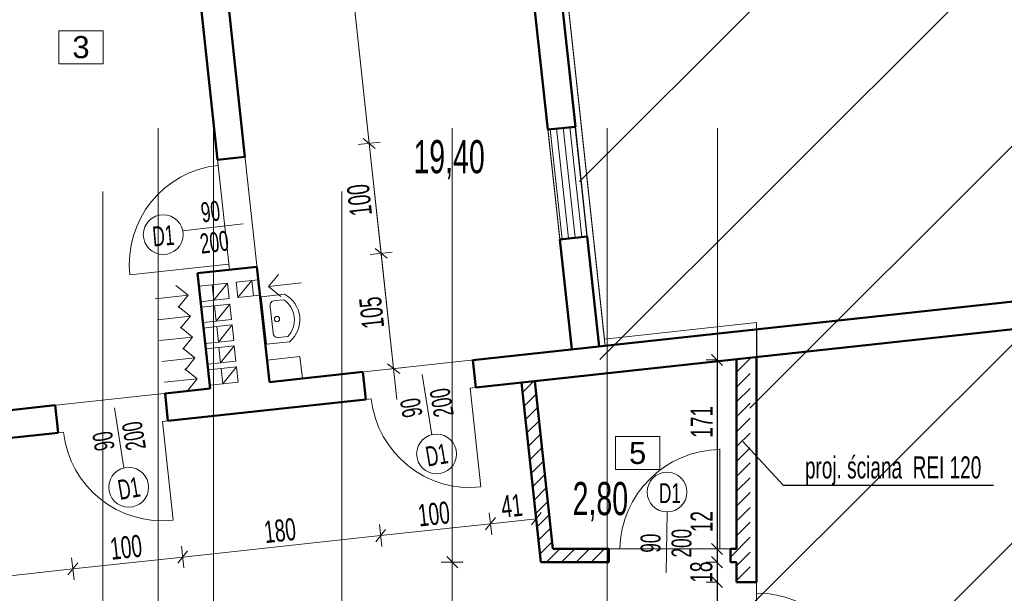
# Model space of a CAD drawing. Header units: millimetres. Extents: x 72202 to 304796, y 21658 to 519946.
# Tile 55 of 95: x 195580 to 196471, y 221999 to 222518. Entities that reach past the tile are written whole.
import ezdxf

# ---------------------------------------------------------------- set-up
doc = ezdxf.new("R2010")
doc.units = ezdxf.units.MM
doc.layers.get('Defpoints').update_dxf_attribs({"color": 3})
for name, color, linetype, lineweight in [('DRZWI I OKNA OPISY', 30, 'Continuous', 9), ('kreskowanie', 9, 'Continuous', 5), ('linia - gruba - projektowana', 170, 'Continuous', 50), ('linia - kreskowanie', 9, 'Continuous', 5), ('linia - meble', 5, 'Continuous', 9), ('linia - rzut - gruba - istn.', 250, 'Continuous', 50), ('LINIA CIENKA', 7, 'Continuous', 13), ('LINIA KRESKOWANIE', 9, 'Continuous', 5), ('LINIA WYMIAROWANIE', 1, 'Continuous', 9), ('OPISY', 251, 'Continuous', 9)]:
    doc.layers.add(name, color=color, linetype=linetype, lineweight=lineweight)
doc.layers.add('LINIA-NIE DRUKOWAĆ', color=3, linetype='Continuous', lineweight=20, plot=False)
doc.styles.add('simplex', font='arial.ttf')
doc.styles.get("Standard").update_dxf_attribs({"font": 'ARIALN.TTF', "width": 0.75})
doc.linetypes.add('GRADZINOWANIE', pattern='A,0.00254,-2.54,[134,ltypeshp.shx,S=2.54,R=0,X=-2.54,Y=0],-5.08,[134,ltypeshp.shx,S=2.54,R=180,X=2.54,Y=0],-2.54', length=10.16254)
doc.dimstyles.new('sebek100', dxfattribs={"dimtxt": 17, "dimasz": 10, "dimexe": 10, "dimexo": 20, "dimgap": 4, "dimtad": 1, "dimrnd": 0.5, "dimtxsty": 'Standard', "dimblk": 'OBLIQUE', "dimcen": 8, "dimclre": 1, "dimazin": 0, "dimtm": 1e-09, "dimtfac": 1, "dimtix": 1, "dimtmove": 1, "dimatfit": 3, "dimldrblk": 'zas', "dimfxl": 0, "dimtolj": 2, "dimlwd": -1, "dimlwe": -1, "dimarcsym": 0})

# ---------------------------------------------------------------- blocks, each defined once
blk = doc.blocks.new('_Oblique')
at = {"color": 0, "linetype": 'ByBlock', "lineweight": -2}
blk.add_line((-0.5, -0.5), (0.5, 0.5), dxfattribs=at)
blk = doc.blocks.new('*D257')
at = {"layer": 'Defpoints', "color": 0, "lineweight": -3, "ltscale": 1.2}
for p in [(195765.29, 231441.87), (195765.29, 52077.93), (195793.29, 52077.93)]:
    blk.add_point(p, dxfattribs=at)
at = {"layer": 'LINIA WYMIAROWANIE', "color": 1, "ltscale": 1.2}
for p, q in [((195765.29, 52082.93), (195765.29, 52067.93)), ((195793.29, 52077.93), (195793.29, 52067.93))]:
    blk.add_line(p, q, dxfattribs=at)
at = {"layer": 'LINIA WYMIAROWANIE', "color": 0, "ltscale": 1.2}
blk.add_line((195793.29, 52077.93), (195765.29, 52077.93), dxfattribs=at)
at = {"layer": 'LINIA WYMIAROWANIE', "color": 0, "ltscale": 1.2, "xscale": 10, "yscale": 10, "zscale": 10, "rotation": 180}
blk.add_blockref('_Oblique', (195765.29, 52077.93), dxfattribs=at)
at = {"layer": 'LINIA WYMIAROWANIE', "color": 0, "ltscale": 1.2, "xscale": 10, "yscale": 10, "zscale": 10}
blk.add_blockref('_Oblique', (195793.29, 52077.93), dxfattribs=at)
at = {"layer": 'LINIA WYMIAROWANIE', "color": 0, "lineweight": -3, "ltscale": 1.2, "insert": (195779.29, 52091.12), "char_height": 18, "attachment_point": 5}
blk.add_mtext('\\A2;28', dxfattribs=at)
blk = doc.blocks.new('zas')
blk = doc.blocks.new('*D405')
at = {"layer": 'Defpoints', "color": 0, "lineweight": -3, "ltscale": 4}
for p in [(196228.29, 222209.94), (196210.8, 222038.85), (196228.29, 222038.85)]:
    blk.add_point(p, dxfattribs=at)
at = {"layer": 'LINIA WYMIAROWANIE', "ltscale": 4}
for p, q in [((196210.8, 222209.94), (196200.8, 222209.94)), ((196210.8, 222038.85), (196200.8, 222038.85))]:
    blk.add_line(p, q, dxfattribs=at)
at = {"layer": 'LINIA WYMIAROWANIE', "color": 0, "ltscale": 4}
blk.add_line((196210.8, 222209.94), (196210.8, 222038.85), dxfattribs=at)
at = {"layer": 'LINIA WYMIAROWANIE', "color": 0, "ltscale": 4, "xscale": 10, "yscale": 10, "zscale": 10}
for p, rotation in [((196210.8, 222209.94), 90), ((196210.8, 222038.85), 270)]:
    blk.add_blockref('_Oblique', p, dxfattribs=dict(at, rotation=rotation))
at = {"layer": 'LINIA WYMIAROWANIE', "color": 0, "lineweight": -3, "ltscale": 4, "insert": (196196.76, 222153.85), "char_height": 20, "attachment_point": 5, "rotation": 90}
blk.add_mtext('\\A2;171', dxfattribs=at)
blk = doc.blocks.new('*D406')
at = {"layer": 'Defpoints', "color": 0, "lineweight": -3, "ltscale": 4}
for p in [(196228.29, 222038.85), (196210.8, 222026.85), (196228.29, 222026.85)]:
    blk.add_point(p, dxfattribs=at)
at = {"layer": 'LINIA WYMIAROWANIE', "color": 0, "ltscale": 4}
for p, q in [((196210.8, 222075.72), (196210.8, 222038.85)), ((196210.8, 222038.85), (196210.8, 222026.85))]:
    blk.add_line(p, q, dxfattribs=at)
at = {"layer": 'LINIA WYMIAROWANIE', "ltscale": 4}
for p, q in [((196210.8, 222038.85), (196200.8, 222038.85)), ((196210.8, 222026.85), (196200.8, 222026.85))]:
    blk.add_line(p, q, dxfattribs=at)
at = {"layer": 'LINIA WYMIAROWANIE', "color": 0, "ltscale": 4, "xscale": 10, "yscale": 10, "zscale": 10}
for p, rotation in [((196210.8, 222038.85), 90), ((196210.8, 222026.85), 270)]:
    blk.add_blockref('_Oblique', p, dxfattribs=dict(at, rotation=rotation))
at = {"layer": 'LINIA WYMIAROWANIE', "color": 0, "lineweight": -3, "ltscale": 4, "insert": (196196.76, 222063.54), "char_height": 20, "attachment_point": 5, "rotation": 90}
blk.add_mtext('\\A2;12', dxfattribs=at)
blk = doc.blocks.new('*D407')
at = {"layer": 'Defpoints', "color": 0, "lineweight": -3, "ltscale": 4}
for p in [(196228.29, 222026.85), (196210.8, 222008.85), (196228.29, 222008.85)]:
    blk.add_point(p, dxfattribs=at)
at = {"layer": 'LINIA WYMIAROWANIE', "color": 0, "ltscale": 4}
for p, q in [((196210.8, 222026.85), (196210.8, 222036.85)), ((196210.8, 222026.85), (196210.8, 222008.85)), ((196210.8, 222008.85), (196210.8, 221998.85))]:
    blk.add_line(p, q, dxfattribs=at)
at = {"layer": 'LINIA WYMIAROWANIE', "ltscale": 4}
for p, q in [((196210.8, 222026.85), (196200.8, 222026.85)), ((196210.8, 222008.85), (196200.8, 222008.85))]:
    blk.add_line(p, q, dxfattribs=at)
at = {"layer": 'LINIA WYMIAROWANIE', "color": 0, "ltscale": 4, "xscale": 10, "yscale": 10, "zscale": 10}
for p, rotation in [((196210.8, 222026.85), 270), ((196210.8, 222008.85), 90)]:
    blk.add_blockref('_Oblique', p, dxfattribs=dict(at, rotation=rotation))
at = {"layer": 'LINIA WYMIAROWANIE', "color": 0, "lineweight": -3, "ltscale": 4, "insert": (196196.59, 222017.85), "char_height": 20, "attachment_point": 5, "rotation": 90}
blk.add_mtext('\\A2;18', dxfattribs=at)
blk = doc.blocks.new('*D408')
at = {"layer": 'Defpoints', "color": 0, "lineweight": -3, "ltscale": 4}
for p in [(196228.29, 222008.85), (196210.8, 221898.85), (196228.29, 221898.85)]:
    blk.add_point(p, dxfattribs=at)
at = {"layer": 'LINIA WYMIAROWANIE', "ltscale": 4}
for p, q in [((196210.8, 222008.85), (196200.8, 222008.85)), ((196210.8, 221898.85), (196200.8, 221898.85))]:
    blk.add_line(p, q, dxfattribs=at)
at = {"layer": 'LINIA WYMIAROWANIE', "color": 0, "ltscale": 4}
blk.add_line((196210.8, 222008.85), (196210.8, 221898.85), dxfattribs=at)
at = {"layer": 'LINIA WYMIAROWANIE', "color": 0, "ltscale": 4, "xscale": 10, "yscale": 10, "zscale": 10}
for p, rotation in [((196210.8, 222008.85), 90), ((196210.8, 221898.85), 270)]:
    blk.add_blockref('_Oblique', p, dxfattribs=dict(at, rotation=rotation))
at = {"layer": 'LINIA WYMIAROWANIE', "color": 0, "lineweight": -3, "ltscale": 4, "insert": (196196.59, 221953.85), "char_height": 20, "attachment_point": 5, "rotation": 90}
blk.add_mtext('\\A2;110', dxfattribs=at)
blk = doc.blocks.new('*D439')
at = {"layer": 'Defpoints', "color": 0, "lineweight": -3, "ltscale": 4}
for p in [(195971.29, 222026.85), (196033.92, 222026.85), (196034.62, 221808.85)]:
    blk.add_point(p, dxfattribs=at)
at = {"layer": 'LINIA WYMIAROWANIE', "ltscale": 4}
for p, q in [((195981.29, 222026.85), (195961.29, 222026.85)), ((195981.29, 221808.85), (195961.29, 221808.85))]:
    blk.add_line(p, q, dxfattribs=at)
at = {"layer": 'LINIA WYMIAROWANIE', "color": 0, "ltscale": 4}
blk.add_line((195971.29, 221808.85), (195971.29, 222026.85), dxfattribs=at)
at = {"layer": 'LINIA WYMIAROWANIE', "color": 0, "ltscale": 4, "xscale": 10, "yscale": 10, "zscale": 10}
for p, rotation in [((195971.29, 222026.85), 90), ((195971.29, 221808.85), 270)]:
    blk.add_blockref('_Oblique', p, dxfattribs=dict(at, rotation=rotation))
at = {"layer": 'LINIA WYMIAROWANIE', "color": 0, "lineweight": -3, "ltscale": 4, "insert": (195957.08, 221917.85), "char_height": 20, "attachment_point": 5, "rotation": 90}
blk.add_mtext('\\A2;218', dxfattribs=at)
blk = doc.blocks.new('*D440')
at = {"layer": 'Defpoints', "color": 0, "lineweight": -3, "ltscale": 4}
for p in [(196033.98, 222189.43), (195992.53, 222184.94), (196005.89, 222061.66)]:
    blk.add_point(p, dxfattribs=at)
at = {"layer": 'LINIA WYMIAROWANIE', "ltscale": 4}
for p, q in [((196004.81, 222071.6), (196006.96, 222051.72)), ((196046.26, 222076.09), (196048.41, 222056.21))]:
    blk.add_line(p, q, dxfattribs=at)
at = {"layer": 'LINIA WYMIAROWANIE', "color": 0, "ltscale": 4}
blk.add_line((196047.34, 222066.15), (196005.89, 222061.66), dxfattribs=at)
at = {"layer": 'LINIA WYMIAROWANIE', "color": 0, "ltscale": 4, "xscale": 10, "yscale": 10, "zscale": 10}
for p, rotation in [((196047.34, 222066.15), 6.182017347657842), ((196005.89, 222061.66), 186.1820173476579)]:
    blk.add_blockref('_Oblique', p, dxfattribs=dict(at, rotation=rotation))
at = {"layer": 'LINIA WYMIAROWANIE', "color": 0, "lineweight": -3, "ltscale": 4, "insert": (196025.1, 222077.87), "char_height": 20, "attachment_point": 5, "rotation": 6.18202}
blk.add_mtext('\\A2;41', dxfattribs=at)
blk = doc.blocks.new('*D441')
at = {"layer": 'Defpoints', "color": 0, "lineweight": -3, "ltscale": 4}
for p in [(195891.77, 222186.6), (195992.53, 222184.94), (195906.47, 222050.89)]:
    blk.add_point(p, dxfattribs=at)
at = {"layer": 'LINIA WYMIAROWANIE', "ltscale": 4}
for p, q in [((196004.81, 222071.6), (196006.96, 222051.72)), ((195905.39, 222060.83), (195907.55, 222040.95))]:
    blk.add_line(p, q, dxfattribs=at)
at = {"layer": 'LINIA WYMIAROWANIE', "color": 0, "ltscale": 4}
blk.add_line((196005.89, 222061.66), (195906.47, 222050.89), dxfattribs=at)
at = {"layer": 'LINIA WYMIAROWANIE', "color": 0, "ltscale": 4, "xscale": 10, "yscale": 10, "zscale": 10}
for p, rotation in [((196005.89, 222061.66), 6.18201734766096), ((195906.47, 222050.89), 186.182017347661)]:
    blk.add_blockref('_Oblique', p, dxfattribs=dict(at, rotation=rotation))
at = {"layer": 'LINIA WYMIAROWANIE', "color": 0, "lineweight": -3, "ltscale": 4, "insert": (195954.65, 222070.41), "char_height": 20, "attachment_point": 5, "rotation": 6.18202}
blk.add_mtext('\\A2;100', dxfattribs=at)
blk = doc.blocks.new('*D442')
at = {"layer": 'Defpoints', "color": 0, "lineweight": -3, "ltscale": 4}
for p in [(195891.77, 222186.6), (195712.85, 222167.22), (195727.55, 222031.51)]:
    blk.add_point(p, dxfattribs=at)
at = {"layer": 'LINIA WYMIAROWANIE', "ltscale": 4}
for p, q in [((195905.39, 222060.83), (195907.55, 222040.95)), ((195726.47, 222041.45), (195728.63, 222021.57))]:
    blk.add_line(p, q, dxfattribs=at)
at = {"layer": 'LINIA WYMIAROWANIE', "color": 0, "ltscale": 4}
blk.add_line((195906.47, 222050.89), (195727.55, 222031.51), dxfattribs=at)
at = {"layer": 'LINIA WYMIAROWANIE', "color": 0, "ltscale": 4, "xscale": 10, "yscale": 10, "zscale": 10}
for p, rotation in [((195906.47, 222050.89), 6.18201734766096), ((195727.55, 222031.51), 186.182017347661)]:
    blk.add_blockref('_Oblique', p, dxfattribs=dict(at, rotation=rotation))
at = {"layer": 'LINIA WYMIAROWANIE', "color": 0, "lineweight": -3, "ltscale": 4, "insert": (195815.48, 222055.33), "char_height": 20, "attachment_point": 5, "rotation": 6.18202}
blk.add_mtext('\\A2;180', dxfattribs=at)
blk = doc.blocks.new('*D443')
at = {"layer": 'Defpoints', "color": 0, "lineweight": -3, "ltscale": 4}
for p in [(195712.85, 222167.22), (195613.43, 222156.45), (195628.13, 222020.74)]:
    blk.add_point(p, dxfattribs=at)
at = {"layer": 'LINIA WYMIAROWANIE', "ltscale": 4}
for p, q in [((195726.47, 222041.45), (195728.63, 222021.57)), ((195627.05, 222030.69), (195629.21, 222010.8))]:
    blk.add_line(p, q, dxfattribs=at)
at = {"layer": 'LINIA WYMIAROWANIE', "color": 0, "ltscale": 4}
blk.add_line((195727.55, 222031.51), (195628.13, 222020.74), dxfattribs=at)
at = {"layer": 'LINIA WYMIAROWANIE', "color": 0, "ltscale": 4, "xscale": 10, "yscale": 10, "zscale": 10}
for p, rotation in [((195727.55, 222031.51), 6.18201734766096), ((195628.13, 222020.74), 186.182017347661)]:
    blk.add_blockref('_Oblique', p, dxfattribs=dict(at, rotation=rotation))
at = {"layer": 'LINIA WYMIAROWANIE', "color": 0, "lineweight": -3, "ltscale": 4, "insert": (195676.31, 222040.26), "char_height": 20, "attachment_point": 5, "rotation": 6.18202}
blk.add_mtext('\\A2;100', dxfattribs=at)
blk = doc.blocks.new('*D444')
at = {"layer": 'Defpoints', "color": 0, "lineweight": -3, "ltscale": 4}
for p in [(195613.43, 222156.45), (195298.79, 222109.8), (195312.15, 221986.52)]:
    blk.add_point(p, dxfattribs=at)
at = {"layer": 'LINIA WYMIAROWANIE', "ltscale": 4}
for p, q in [((195627.05, 222030.69), (195629.21, 222010.8)), ((195311.07, 221996.46), (195313.22, 221976.58))]:
    blk.add_line(p, q, dxfattribs=at)
at = {"layer": 'LINIA WYMIAROWANIE', "color": 0, "ltscale": 4}
blk.add_line((195628.13, 222020.74), (195312.15, 221986.52), dxfattribs=at)
at = {"layer": 'LINIA WYMIAROWANIE', "color": 0, "ltscale": 4, "xscale": 10, "yscale": 10, "zscale": 10}
for p, rotation in [((195628.13, 222020.74), 6.18201734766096), ((195312.15, 221986.52), 186.182017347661)]:
    blk.add_blockref('_Oblique', p, dxfattribs=dict(at, rotation=rotation))
at = {"layer": 'LINIA WYMIAROWANIE', "color": 0, "lineweight": -3, "ltscale": 4, "insert": (195468.61, 222017.76), "char_height": 20, "attachment_point": 5, "rotation": 6.18202}
blk.add_mtext('\\A2;317', dxfattribs=at)
blk = doc.blocks.new('*D448')
at = {"layer": 'Defpoints', "color": 0, "lineweight": -3, "ltscale": 4}
for p in [(195737.08, 222825.41), (195896.18, 222405.85), (195783.84, 222393.68)]:
    blk.add_point(p, dxfattribs=at)
at = {"layer": 'LINIA WYMIAROWANIE', "color": 1, "ltscale": 4}
for p, q in [((195839.48, 222836.5), (195859.36, 222838.65)), ((195886.24, 222404.78), (195906.13, 222406.93))]:
    blk.add_line(p, q, dxfattribs=at)
at = {"layer": 'LINIA WYMIAROWANIE', "color": 0, "ltscale": 4}
blk.add_line((195849.42, 222837.58), (195896.18, 222405.85), dxfattribs=at)
at = {"layer": 'LINIA WYMIAROWANIE', "color": 0, "ltscale": 4, "xscale": 10, "yscale": 10, "zscale": 10}
for p, rotation in [((195849.42, 222837.58), 96.18201734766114), ((195896.18, 222405.85), 276.1820173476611)]:
    blk.add_blockref('_Oblique', p, dxfattribs=dict(at, rotation=rotation))
at = {"layer": 'LINIA WYMIAROWANIE', "color": 0, "lineweight": -3, "ltscale": 4, "insert": (195858.67, 222620.19), "char_height": 20, "attachment_point": 5, "rotation": 96.18202}
blk.add_mtext('\\A2;434', dxfattribs=at)
blk = doc.blocks.new('*D449')
at = {"layer": 'Defpoints', "color": 0, "lineweight": -3, "ltscale": 4}
for p in [(195783.84, 222393.68), (195906.95, 222306.43), (195794.61, 222294.27)]:
    blk.add_point(p, dxfattribs=at)
at = {"layer": 'LINIA WYMIAROWANIE', "color": 1, "ltscale": 4}
for p, q in [((195886.24, 222404.78), (195906.13, 222406.93)), ((195897.01, 222305.36), (195916.89, 222307.51))]:
    blk.add_line(p, q, dxfattribs=at)
at = {"layer": 'LINIA WYMIAROWANIE', "color": 0, "ltscale": 4}
blk.add_line((195896.18, 222405.85), (195906.95, 222306.43), dxfattribs=at)
at = {"layer": 'LINIA WYMIAROWANIE', "color": 0, "ltscale": 4, "xscale": 10, "yscale": 10, "zscale": 10}
for p, rotation in [((195896.18, 222405.85), 96.18201734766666), ((195906.95, 222306.43), 276.1820173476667)]:
    blk.add_blockref('_Oblique', p, dxfattribs=dict(at, rotation=rotation))
at = {"layer": 'LINIA WYMIAROWANIE', "color": 0, "lineweight": -3, "ltscale": 4, "insert": (195887.44, 222354.61), "char_height": 20, "attachment_point": 5, "rotation": 96.18202}
blk.add_mtext('\\A2;100', dxfattribs=at)
blk = doc.blocks.new('*D450')
at = {"layer": 'Defpoints', "color": 0, "lineweight": -3, "ltscale": 4}
for p in [(195794.61, 222294.27), (195918.26, 222202.05), (195805.92, 222189.88)]:
    blk.add_point(p, dxfattribs=at)
at = {"layer": 'LINIA WYMIAROWANIE', "color": 1, "ltscale": 4}
for p, q in [((195897.01, 222305.36), (195916.89, 222307.51)), ((195908.32, 222200.97), (195928.2, 222203.12))]:
    blk.add_line(p, q, dxfattribs=at)
at = {"layer": 'LINIA WYMIAROWANIE', "color": 0, "ltscale": 4}
blk.add_line((195906.95, 222306.43), (195918.26, 222202.05), dxfattribs=at)
at = {"layer": 'LINIA WYMIAROWANIE', "color": 0, "ltscale": 4, "xscale": 10, "yscale": 10, "zscale": 10}
for p, rotation in [((195906.95, 222306.43), 96.18201734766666), ((195918.26, 222202.05), 276.1820173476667)]:
    blk.add_blockref('_Oblique', p, dxfattribs=dict(at, rotation=rotation))
at = {"layer": 'LINIA WYMIAROWANIE', "color": 0, "lineweight": -3, "ltscale": 4, "insert": (195898.48, 222252.71), "char_height": 20, "attachment_point": 5, "rotation": 96.18202}
blk.add_mtext('\\A2;105', dxfattribs=at)
blk = doc.blocks.new('1')
at = {"layer": 'linia - meble'}
for p, q in [((196048.26, 221570.83), (196030.66, 221570.83)), ((196048.26, 221534.83), (196048.26, 221570.83)), ((196031.66, 221566.83), (196038.26, 221566.83)), ((196042.26, 221542.83), (196042.26, 221562.83)), ((196038.26, 221538.83), (196031.66, 221538.83)), ((196048.26, 221534.83), (196030.66, 221534.83))]:
    blk.add_line(p, q, dxfattribs=at)
blk.add_circle((196038.26, 221552.83), 2, dxfattribs=at)
for centre, radius, start, end in [((196042.74, 221552.83), 21.67, 123.855, 236.145), ((196038.76, 221563.33), 3.54, 351.8699, 98.1301), ((196043.49, 221552.83), 18.33, 130.19046, 229.80954), ((196038.76, 221542.33), 3.54, 261.8699, 8.1301)]:
    blk.add_arc(centre, radius, start, end, dxfattribs=at)

msp = doc.modelspace()

# ---------------------------------------------------------------- hatches: boundary and pattern name
at = {"layer": 'kreskowanie'}
h = msp.add_hatch(dxfattribs=at)
h.set_pattern_fill('ANSI31', color=256, scale=3)
h.set_pattern_definition([(45, (0, -0.601), (-6.7351921, 6.7351921), [])])
h.paths.add_polyline_path([(196045.914, 222190.125), (196033.984, 222188.833), (196051.53, 222026.846), (196112.783, 222026.846), (196112.783, 222038.846), (196062.3, 222038.846)])
h.paths.add_polyline_path([(196228.783, 222038.846), (196222.783, 222038.846), (196222.783, 222026.846), (196228.783, 222026.846), (196228.783, 222008.245), (196240.783, 222008.245), (196240.783, 222008.846), (196240.783, 222211.233), (196228.783, 222209.933)])
h.paths.add_polyline_path([(196228.783, 221808.245), (196240.783, 221808.245), (196240.783, 221898.245), (196228.783, 221898.245)])
at = {"layer": 'linia - kreskowanie'}
h = msp.add_hatch(dxfattribs=at)
h.set_pattern_fill('ANSI31', color=8, scale=40)
h.set_pattern_definition([(45, (56619.7, 32256.06), (-89.80256, 89.80256), [])])
h.paths.add_polyline_path([(198832.725, 222178.761), (198839.81, 222204.675), (199063.501, 222228.904), (198963.029, 223156.479), (196035.652, 222839.393), (196103.818, 222210.074), (196240.541, 222224.884), (196240.459, 221997.338), (196240.459, 221796.737), (196350.333, 221796.737), (196350.333, 221138.737), (199068.086, 221138.737), (199068.086, 221771.737), (198833.148, 221771.737)])

# ---------------------------------------------------------------- linework, layer by layer
at = {"layer": 'DRZWI I OKNA OPISY'}
for p, q in [((195727.5, 222326.882), (195782.33, 222333.023)), ((195952.678, 222142.244), (195944.1, 222196.746)), ((195674.342, 222112.096), (195665.764, 222166.597)), ((196164.751, 222017.09), (196165.523, 222072.256))]:
    msp.add_line(p, q, dxfattribs=at)
for centre in [(195709.861, 222323.296), (195957.048, 222124.783), (195678.711, 222094.634), (196165.523, 222090.256)]:
    msp.add_circle(centre, 18, dxfattribs=at)
at = {"layer": 'linia - gruba - projektowana'}
for p, q in [((196008.459, 222873.664), (196057.78, 222418.328)), ((196033.314, 222876.356), (196082.635, 222421.02)), ((195710.204, 222841.358), (195758.986, 222390.992)), ((195735.058, 222844.05), (195783.841, 222393.684)), ((196057.78, 222418.328), (196082.635, 222421.02)), ((195758.986, 222390.992), (195783.841, 222393.684)), ((196068.549, 222318.909), (196093.403, 222321.601)), ((196093.403, 222321.601), (196104.172, 222222.183)), ((196068.549, 222318.909), (196079.317, 222219.491)), ((195989.841, 222209.799), (196899.023, 222308.279)), ((195740.923, 222288.451), (195794.609, 222294.266)), ((195794.609, 222294.266), (195805.917, 222189.877)), ((195740.923, 222288.451), (195752.231, 222184.061)), ((195992.533, 222184.944), (196901.715, 222283.424)), ((195989.841, 222209.799), (195992.533, 222184.944)), ((195805.917, 222189.877), (195890.422, 222199.03)), ((195890.422, 222199.03), (195893.114, 222174.175)), ((195711.504, 222179.65), (195752.231, 222184.061)), ((195714.196, 222154.795), (195711.504, 222179.65)), ((194823.165, 222083.428), (195612.086, 222168.881)), ((195614.778, 222144.027), (195612.086, 222168.881)), ((195714.196, 222154.795), (195893.114, 222174.175)), ((195086.792, 222086.837), (195614.778, 222144.027))]:
    msp.add_line(p, q, dxfattribs=at)
at = {"layer": 'linia - rzut - gruba - istn.', "color": 7, "ltscale": 1.2}
for p, q in [((196246.38, 222212.44), (196246.292, 222008.843)), ((196228.292, 222038.846), (196228.292, 222210.537)), ((196051.53, 222026.846), (196033.984, 222189.434)), ((196062.3, 222038.846), (196045.914, 222190.726)), ((196062.3, 222038.846), (196112.783, 222038.846)), ((196112.783, 222026.846), (196112.783, 222038.846)), ((196222.783, 222038.846), (196228.292, 222038.846)), ((196222.783, 222026.846), (196222.783, 222038.846)), ((196051.53, 222026.846), (196112.783, 222026.846)), ((196222.783, 222026.846), (196228.292, 222026.846)), ((196228.292, 222008.846), (196228.292, 222026.846)), ((196228.292, 222008.846), (196246.293, 222008.842))]:
    msp.add_line(p, q, dxfattribs=at)
at = {"layer": 'LINIA CIENKA'}
for p, q in [((196057.78, 222418.328), (196068.549, 222318.909)), ((196059.768, 222418.543), (196070.537, 222319.124)), ((196065.71, 222419.404), (196076.479, 222319.986)), ((196077.64, 222420.697), (196088.409, 222321.278)), ((196082.611, 222421.235), (196083.15, 222416.264)), ((196082.611, 222421.235), (196093.38, 222321.817)), ((195758.986, 222390.992), (195759.525, 222386.021)), ((196092.842, 222326.788), (196093.38, 222321.817)), ((196093.38, 222321.817), (196093.403, 222321.601)), ((195769.216, 222296.545), (195679.74, 222286.853)), ((195769.216, 222296.545), (195769.755, 222291.574)), ((195769.755, 222291.574), (195769.778, 222291.358)), ((195814.096, 222287.324), (195805.231, 222276.305)), ((195721.387, 222277.282), (195732.405, 222268.417)), ((195754.146, 222277.813), (195742.216, 222276.521)), ((195768.065, 222279.321), (195755.654, 222263.894)), ((195776, 222280.18), (195795.902, 222282.336)), ((195789.918, 222281.688), (195777.508, 222266.262)), ((195805.231, 222276.305), (195835.057, 222279.536)), ((195816.25, 222267.44), (195805.231, 222276.305)), ((195732.405, 222268.417), (195702.58, 222265.186)), ((195723.54, 222257.398), (195732.405, 222268.417)), ((195777.508, 222266.262), (195797.409, 222268.417)), ((195723.433, 222258.393), (195734.451, 222249.528)), ((195755.654, 222263.894), (195743.723, 222262.602)), ((195756.192, 222258.923), (195744.262, 222257.631)), ((195770.111, 222260.431), (195757.7, 222245.005)), ((195734.451, 222249.528), (195704.626, 222246.297)), ((195725.587, 222238.509), (195734.451, 222249.528)), ((195725.479, 222239.503), (195736.498, 222230.638)), ((195757.7, 222245.005), (195745.769, 222243.713)), ((195758.238, 222240.034), (195746.308, 222238.742)), ((195772.157, 222241.542), (195759.746, 222226.115)), ((195736.498, 222230.638), (195706.672, 222227.407)), ((195727.633, 222219.619), (195736.498, 222230.638)), ((195759.746, 222226.115), (195747.815, 222224.823)), ((195774.203, 222222.652), (195761.792, 222207.226)), ((195727.525, 222220.614), (195738.544, 222211.749)), ((195760.284, 222221.144), (195748.354, 222219.852)), ((195833.588, 222212.991), (195803.763, 222209.76)), ((195833.588, 222212.991), (195835.742, 222193.107)), ((195738.544, 222211.749), (195708.718, 222208.518)), ((195729.679, 222200.73), (195738.544, 222211.749)), ((195761.792, 222207.226), (195749.862, 222205.934)), ((195776.249, 222203.763), (195763.838, 222188.336)), ((195729.571, 222201.724), (195740.59, 222192.859)), ((195762.33, 222202.255), (195750.4, 222200.963)), ((195740.59, 222192.859), (195710.764, 222189.628)), ((195731.725, 222181.84), (195740.59, 222192.859)), ((195763.838, 222188.336), (195751.908, 222187.044)), ((195992.533, 222184.944), (195987.562, 222184.406)), ((195991.682, 222184.852), (195987.562, 222184.406)), ((195987.562, 222184.406), (195997.254, 222094.929)), ((195898.085, 222174.714), (195893.114, 222174.175)), ((195714.196, 222154.795), (195709.225, 222154.257)), ((195713.345, 222154.703), (195709.225, 222154.257)), ((195709.225, 222154.257), (195718.917, 222064.78)), ((195619.749, 222144.565), (195614.778, 222144.027)), ((196213.304, 222038.846), (196213.304, 222129.447)), ((196122.262, 222038.846), (196112.783, 222038.846)), ((196222.783, 222038.846), (196212.777, 222038.846)), ((196222.783, 222038.846), (196212.777, 222038.846)), ((196246.299, 222008.846), (196246.299, 221998.846))]:
    msp.add_line(p, q, dxfattribs=at)
msp.add_lwpolyline([(198975.828, 223169.34), (196041.492, 222851.501), (196109.658, 222222.182), (196246.381, 222236.991), (196246.299, 222009.445), (196246.299, 222009.445), (196246.299, 221808.844), (196355.808, 221808.844), (196355.808, 221150.844), (199073.926, 221150.844), (199073.926, 221783.844), (198838.988, 221783.844), (198838.86, 221907.081)], dxfattribs=at)
for points in [[(195754.146, 222277.813), (195768.065, 222279.321), (195769.572, 222265.402), (195755.654, 222263.894)], [(195776, 222280.18), (195789.918, 222281.688), (195791.426, 222267.769), (195777.508, 222266.262)], [(195756.192, 222258.923), (195770.111, 222260.431), (195771.618, 222246.512), (195757.7, 222245.005)], [(195758.238, 222240.034), (195772.157, 222241.542), (195773.664, 222227.623), (195759.746, 222226.115)], [(195760.284, 222221.144), (195774.203, 222222.652), (195775.71, 222208.733), (195761.792, 222207.226)], [(195762.33, 222202.255), (195776.249, 222203.763), (195777.756, 222189.844), (195763.838, 222188.336)]]:
    msp.add_lwpolyline(points, close=True, dxfattribs=at)
for centre, radius, start, end in [((195769.216, 222296.545), 90, 96.182017, 186.182017), ((195987.562, 222184.406), 90, 186.182017, 276.182017), ((195709.225, 222154.257), 90, 186.182017, 276.182017), ((196214.705, 222036.921), 91.935, 90.873072, 178.800555), ((196246.783, 221908.846), 90, 0, 90)]:
    msp.add_arc(centre, radius, start, end, dxfattribs=at)
at = {"layer": 'LINIA KRESKOWANIE', "linetype": 'GRADZINOWANIE', "ltscale": 0.6}
msp.add_line((196071.669, 222420.158), (196082.438, 222320.74), dxfattribs=at)
at = {"layer": 'LINIA-NIE DRUKOWAĆ'}
for p, q in [((195802.065, 223274.771), (195921.273, 222174.224)), ((195705.292, 221020.846), (195705.292, 222419.612)), ((195755.292, 221020.846), (195755.292, 222419.612)), ((195971.292, 221020.846), (195971.292, 222419.612)), ((196111.292, 221020.846), (196111.292, 222419.612)), ((196211.292, 221020.846), (196211.292, 222419.612)), ((195655.292, 221020.846), (195655.292, 222362.46)), ((195871.292, 221020.846), (195871.292, 222362.46))]:
    msp.add_line(p, q, dxfattribs=at)
for points in [[(198970.028, 223169.341), (196035.692, 222851.502), (196103.858, 222222.183), (196246.623, 222236.99), (196246.292, 222009.443), (196246.292, 222009.146), (196246.299, 221808.846), (196350.008, 221808.846), (196350.008, 221150.846), (199068.126, 221150.846), (199068.126, 221783.846), (198833.188, 221783.846), (198832.766, 222190.869), (198839.85, 222216.783), (199063.541, 222241.013), (198963.069, 223168.587)], [(195805.917, 222189.877), (195737.077, 222825.409), (195858.314, 222973.329), (196010.698, 222852.994), (196079.317, 222219.491), (195805.917, 222189.877)], [(196994.897, 222955.366), (196036.006, 222851.502), (196104.172, 222222.183), (197063.063, 222326.047), (196994.897, 222955.366)], [(195712.896, 222816.503), (194754.999, 222712.747), (194823.165, 222083.428), (195752.231, 222184.061), (195740.923, 222288.451), (195767.766, 222291.358), (195769.778, 222291.358), (195712.896, 222816.503)], [(196045.914, 222190.125), (196062.3, 222038.846), (196228.292, 222038.846), (196228.292, 222209.936), (196045.935, 222189.937)]]:
    msp.add_lwpolyline(points, dxfattribs=at)
msp.add_lwpolyline([(198957.55, 223161.975), (196042.103, 222846.182), (196108.977, 222228.793), (196246.383, 222243.676), (196246.292, 222009.443), (196246.299, 221814.844), (196355.808, 221814.844), (196355.808, 221156.844), (199061.926, 221156.844), (199061.926, 221777.844), (198826.994, 221777.844), (198826.565, 222191.671), (198834.94, 222222.307), (199056.73, 222246.331)], close=True, dxfattribs=at)
at = {"layer": 'OPISY', "lineweight": -3, "ltscale": 4}
for p, q in [((196234.038, 222135.985), (196270.679, 222096.655)), ((196270.679, 222096.655), (196460.916, 222096.655))]:
    msp.add_line(p, q, dxfattribs=at)
at = {"layer": 'OPISY'}
for points in [[(195615.521, 222507.876), (195615.521, 222477.876), (195655.521, 222477.876), (195655.521, 222507.876)], [(196118.934, 222140.608), (196118.934, 222110.608), (196158.934, 222110.608), (196158.934, 222140.608)]]:
    msp.add_lwpolyline(points, close=True, dxfattribs=at)

# ---------------------------------------------------------------- block references
at = {"layer": 'LINIA WYMIAROWANIE', "lineweight": -3, "xscale": 1.2, "yscale": 1.2, "zscale": 1.2, "rotation": 186.1820173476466}
msp.add_blockref('1', (401060.585, 511897.212), dxfattribs=at)

# ---------------------------------------------------------------- texts
at = {"layer": 'DRZWI I OKNA OPISY', "char_height": 18, "width": 130, "attachment_point": 5}
for s, insert, rotation in [('90', (195752.621, 222344.138), 7.192333), ('D1 ', (195710.028, 222322.342), 4.845672), ('200', (195756.122, 222316.396), 7.192333), ('200', (195961.879, 222171.305), 99.746683), ('90', (195934.321, 222166.571), 99.746683), ('200', (195683.542, 222141.156), 99.746683), ('90', (195655.984, 222136.422), 99.746683), ('D1 ', (195957.296, 222123.847), 9.746683), ('D1 ', (195678.959, 222093.698), 9.746683), ('D1 ', (196168.168, 222089.292), 0), ('200', (196178.736, 222044.029), 90), ('90', (196150.774, 222044.029), 90)]:
    msp.add_mtext(s, dxfattribs=dict(at, insert=insert, rotation=rotation))
at = {"layer": 'LINIA-NIE DRUKOWAĆ', "char_height": 30, "width": 125.07, "attachment_point": 1}
for s, insert in [('19,40', (195936.185, 222408.89)), ('\\pt120;2,80', (196080.149, 222099.423))]:
    msp.add_mtext(s, dxfattribs=dict(at, insert=insert))
at = {"layer": 'OPISY', "char_height": 20, "width": 40, "attachment_point": 5, "style": 'simplex'}
for s, insert in [('3', (195635.521, 222492.876)), ('5', (196138.934, 222125.608))]:
    msp.add_mtext(s, dxfattribs=dict(at, insert=insert))
at = {"layer": 'OPISY', "insert": (196270.231, 222122.595), "char_height": 20, "width": 345.78163, "attachment_point": 1}
msp.add_mtext('{\\W3.13918; }proj. ściana  REI 120', dxfattribs=at)

# ---------------------------------------------------------------- dimensions: what is measured, and where the dimension line sits
at = {"layer": 'LINIA WYMIAROWANIE', "lineweight": -3, "ltscale": 1.2}
dim = msp.add_linear_dim(base=(195765.292, 52077.926), p1=(195793.292, 52077.926), p2=(195765.292, 231441.874), dimstyle='sebek100', override={"dimtxt": 18, "dimrnd": 0, "dimfxl": 5, "dimtfill": 1, "dimarcsym": 2}, dxfattribs=at)
dim.commit()
dim.dimension.update_dxf_attribs({"geometry": '*D257', "text_midpoint": (195779.292, 52091.116)})
at = {"layer": 'LINIA WYMIAROWANIE', "lineweight": -3, "ltscale": 4}
for p1, p2, distance, text, override, picture, middle in [((195737.077, 222825.409), (195783.841, 222393.684), 113, '434', {"dimtxt": 20, "dimtad": 4, "dimrnd": 0, "dimtfill": 1, "dimarcsym": 2}, '*D448', (195858.673, 222620.185)), ((196033.984, 222189.434), (195992.533, 222184.944), 124.004, '41', {"dimtxt": 20, "dimrnd": 0, "dimclre": 256, "dimtfill": 1, "dimarcsym": 2}, '*D440', (196025.1, 222077.866))]:
    dim = msp.add_aligned_dim(p1=p1, p2=p2, distance=distance, text=text, dimstyle='sebek100', override=override, dxfattribs=at)
    dim.commit()
    dim.dimension.update_dxf_attribs({"geometry": picture, "text_midpoint": middle})
for base, p1, p2, angle, override, picture, middle in [((195906.952, 222306.435), (195783.841, 222393.684), (195794.609, 222294.266), 96.182017, {"dimtxt": 20, "dimtad": 4, "dimrnd": 0, "dimtfill": 1, "dimarcsym": 2}, '*D449', (195887.439, 222354.614)), ((195918.259, 222202.045), (195794.609, 222294.266), (195805.917, 222189.877), 96.182017, {"dimtxt": 20, "dimtad": 4, "dimrnd": 0, "dimtfill": 1, "dimarcsym": 2}, '*D450', (195898.477, 222252.71)), ((195906.468, 222050.893), (195992.533, 222184.944), (195891.768, 222186.603), 6.182017, {"dimtxt": 20, "dimrnd": 0, "dimclre": 256, "dimtfill": 1, "dimarcsym": 2}, '*D441', (195954.647, 222070.406)), ((195628.131, 222020.744), (195712.85, 222167.223), (195613.432, 222156.454), 6.182017, {"dimtxt": 20, "dimrnd": 0, "dimclre": 256, "dimtfill": 1, "dimarcsym": 2}, '*D443', (195676.31, 222040.257)), ((196210.801, 222008.846), (196228.292, 222026.846), (196228.292, 222008.846), 90, {"dimtxt": 20, "dimrnd": 0, "dimclre": 256, "dimtfill": 1, "dimarcsym": 2}, '*D407', (196196.59, 222017.846)), ((195971.292, 222026.846), (196034.62, 221808.846), (196033.921, 222026.846), 90, {"dimtxt": 20, "dimrnd": 0, "dimclre": 256, "dimtfill": 1, "dimarcsym": 2}, '*D439', (195957.081, 221917.846)), ((196210.801, 221898.846), (196228.292, 222008.846), (196228.292, 221898.846), 90, {"dimtxt": 20, "dimrnd": 0, "dimclre": 256, "dimtfill": 1, "dimarcsym": 2}, '*D408', (196196.59, 221953.846))]:
    dim = msp.add_linear_dim(base=base, p1=p1, p2=p2, angle=angle, dimstyle='sebek100', override=override, dxfattribs=at)
    dim.commit()
    dim.dimension.update_dxf_attribs({"geometry": picture, "text_midpoint": middle})
dim = msp.add_linear_dim(base=(196210.801, 222038.846), p1=(196228.292, 222209.936), p2=(196228.292, 222038.846), angle=90, text='171', dimstyle='sebek100', override={"dimtxt": 20, "dimrnd": 0, "dimclre": 256, "dimtfill": 1, "dimarcsym": 2}, dxfattribs=at)
dim.commit()
dim.dimension.update_dxf_attribs({"geometry": '*D405', "text_midpoint": (196210.801, 222153.851), "dimtype": 160})
for base, p1, p2, text, picture, middle in [((195727.55, 222031.513), (195891.768, 222186.603), (195712.85, 222167.223), '180', '*D442', (195815.479, 222055.332)), ((195312.146, 221986.517), (195613.432, 222156.454), (195298.792, 222109.8), '317', '*D444', (195468.608, 222017.76))]:
    dim = msp.add_linear_dim(base=base, p1=p1, p2=p2, angle=6.182017, text=text, dimstyle='sebek100', override={"dimtxt": 20, "dimrnd": 0, "dimclre": 256, "dimtfill": 1, "dimarcsym": 2}, dxfattribs=at)
    dim.commit()
    dim.dimension.update_dxf_attribs({"geometry": picture, "text_midpoint": middle})
dim = msp.add_linear_dim(base=(196210.801, 222026.846), p1=(196228.292, 222038.846), p2=(196228.292, 222026.846), angle=90, dimstyle='sebek100', override={"dimtxt": 20, "dimrnd": 0, "dimclre": 256, "dimtfill": 1, "dimarcsym": 2}, dxfattribs=at)
dim.commit()
dim.dimension.update_dxf_attribs({"geometry": '*D406', "text_midpoint": (196213.304, 222063.539), "dimtype": 160})

doc.saveas('drawing.dxf')
